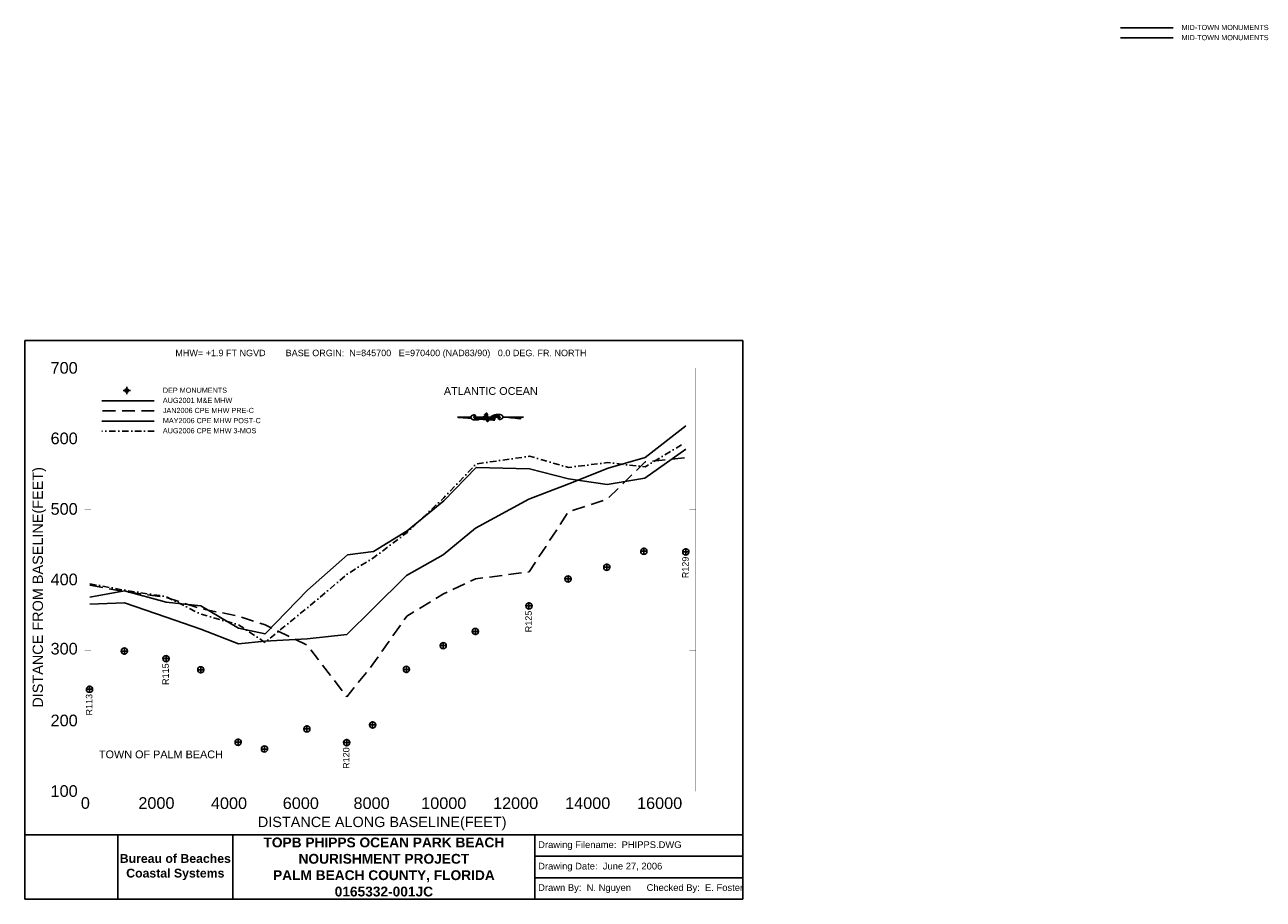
# Model space of a CAD drawing. Extents: x 1267 to 25232, y 2005 to 18928.
import ezdxf

# ---------------------------------------------------------------- set-up
doc = ezdxf.new("R2010")
doc.units = 0
doc.header["$LTSCALE"] = 500
doc.header["$MEASUREMENT"] = 0
doc.linetypes.add('DASHDOT2', pattern=[0.5, 0.25, -0.125, 0, -0.125])
doc.linetypes.add('DASHED', pattern=[0.75, 0.5, -0.25])
doc.layers.get('0').update_dxf_attribs({"linetype": 'CONTINUOUS'})
for name, color, linetype in [('2001-08-M&E-MHW', 7, 'CONTINUOUS'), ('2006-01-CPE-MHW-PRE-C', 1, 'DASHED'), ('2006-05-CPE-MHW-POST-C', 3, 'CONTINUOUS'), ('2006-08-CPE-MHW-3MOS', 5, 'DASHDOT2'), ('DEP-MONUMENTS', 7, 'CONTINUOUS'), ('LABELS-GENERAL', 7, 'CONTINUOUS'), ('SIGNATURE', 7, 'CONTINUOUS')]:
    doc.layers.add(name, color=color, linetype=linetype)
doc.styles.get("Standard").update_dxf_attribs({"font": 'complex.shx'})
doc.styles.add('STYLE1', font='ARIAL.TTF')
picture_1 = doc.add_image_def('image1.tif', size_in_pixel=(660, 456))

# ---------------------------------------------------------------- blocks, each defined once
blk = doc.blocks.new('*X5')
for p, q in [((3068, 778.9), (3073.3, 778.9)), ((3068.1, 779), (3075.4, 779)), ((3068.2, 779.2), (3075.4, 779.2)), ((3068.2, 779.1), (3075.4, 779.1)), ((3068.3, 779.4), (3075.4, 779.4)), ((3068.4, 779.7), (3075.4, 779.7)), ((3068.4, 779.6), (3075.4, 779.6)), ((3068.4, 779.5), (3075.4, 779.5)), ((3068.5, 781.2), (3068.5, 781.2)), ((3068.5, 781.1), (3070.1, 781.1)), ((3068.5, 781), (3071.8, 781)), ((3068.5, 780.1), (3075.3, 780.1)), ((3068.5, 780), (3075.3, 780)), ((3068.5, 779.9), (3075.4, 779.9)), ((3068.6, 780.9), (3073.4, 780.9)), ((3068.6, 780.7), (3075, 780.7)), ((3068.6, 780.6), (3075.3, 780.6)), ((3068.6, 780.5), (3075.3, 780.5)), ((3068.6, 780.4), (3075.3, 780.4)), ((3068.6, 780.2), (3075.3, 780.2)), ((3073.4, 778.9), (3075.4, 778.9)), ((3067.6, 778.5), (3072.8, 778.5)), ((3067.7, 778.6), (3073, 778.6)), ((3067.9, 778.8), (3073.1, 778.8)), ((3073, 778.5), (3075.4, 778.5)), ((3073.1, 778.6), (3075.4, 778.6)), ((3073.2, 778.8), (3075.4, 778.8))]:
    blk.add_line(p, q)
blk = doc.blocks.new('*X4')
for p, q in [((3091.4, 779.4), (3092.6, 779.4)), ((3091.4, 779.2), (3094.3, 779.2)), ((3091.4, 779.1), (3095.9, 779.1)), ((3091.5, 779), (3097.5, 779)), ((3091.5, 778.9), (3099.1, 778.9)), ((3091.5, 778.7), (3100.7, 778.7)), ((3091.5, 778.6), (3102.3, 778.6)), ((3091.5, 778.5), (3103.9, 778.5))]:
    blk.add_line(p, q)
blk = doc.blocks.new('*X2')
for p, q in [((3076.6, 780.5), (3078.1, 780.5)), ((3076.6, 780.4), (3079.8, 780.4)), ((3076.6, 780.2), (3081.4, 780.2)), ((3076.6, 780.1), (3082.5, 780.1)), ((3076.6, 780), (3082.2, 780)), ((3076.6, 779.9), (3081.9, 779.9)), ((3076.6, 779.8), (3081.5, 779.8)), ((3076.6, 779.6), (3081.3, 779.6)), ((3076.7, 779.5), (3081.1, 779.5)), ((3076.7, 779.4), (3080.9, 779.4)), ((3076.7, 779.2), (3080.7, 779.2)), ((3076.7, 779.1), (3080.5, 779.1)), ((3076.7, 779), (3080.3, 779)), ((3076.7, 778.9), (3080.1, 778.9)), ((3076.7, 778.8), (3079.9, 778.8)), ((3076.7, 778.6), (3079.8, 778.6)), ((3076.7, 778.5), (3079.6, 778.5))]:
    blk.add_line(p, q)
blk = doc.blocks.new('*X3')
for p, q in [((3080.9, 778.9), (3088.5, 778.9)), ((3081.2, 779), (3088.4, 779)), ((3081.5, 779.1), (3088.3, 779.1)), ((3081.9, 779.2), (3088.1, 779.2)), ((3082.2, 779.4), (3087.9, 779.4)), ((3082.6, 779.5), (3087.6, 779.5)), ((3083.1, 779.6), (3087.3, 779.6)), ((3083.7, 779.8), (3086.8, 779.8)), ((3084.8, 779.9), (3085.1, 779.9)), ((3080, 778.5), (3088.8, 778.5)), ((3080.3, 778.6), (3088.7, 778.6)), ((3080.6, 778.8), (3088.6, 778.8))]:
    blk.add_line(p, q)
blk = doc.blocks.new('*X6')
for p, q in [((3043.4, 778.9), (3051.9, 778.9)), ((3043.5, 779.1), (3049.7, 779.1)), ((3043.5, 779), (3050.8, 779)), ((3043.6, 779.8), (3044.4, 779.8)), ((3043.6, 779.6), (3045.5, 779.6)), ((3043.6, 779.5), (3046.5, 779.5)), ((3043.6, 779.4), (3047.6, 779.4)), ((3043.6, 779.2), (3048.7, 779.2)), ((3042.8, 778.5), (3055.1, 778.5)), ((3043.1, 778.6), (3054, 778.6)), ((3043.3, 778.8), (3053, 778.8))]:
    blk.add_line(p, q)

msp = doc.modelspace()

# ---------------------------------------------------------------- linework, layer by layer
at = {"layer": '2001-08-M&E-MHW', "color": 7, "linetype": 'Continuous', "flags": 128}
msp.add_lwpolyline([(3774, 11651), (2760, 11651)], dxfattribs=at)
at = {"layer": '2001-08-M&E-MHW', "flags": 128}
msp.add_lwpolyline([(2527, 7712), (3196, 7739), (4001, 7466), (4673, 7234), (5405, 6948), (5915, 7002), (6734, 7043), (7496, 7125), (7998, 7617), (8653, 8271), (9364, 8667), (9987, 9186), (11024, 9745), (11797, 10046), (12556, 10346), (13272, 10551), (14059, 11165)], dxfattribs=at)
at = {"layer": '2006-01-CPE-MHW-PRE-C', "flags": 128}
for points in [[(3774, 11455), (2760, 11455)], [(2529, 8081), (3196, 7958), (4001, 7849), (4673, 7630), (5407, 7480), (5916, 7316), (6734, 6920), (7500, 5924), (8004, 6552), (8657, 7480), (9368, 7917), (9992, 8203), (11027, 8339), (11786, 9500), (12536, 9745), (13271, 10469), (14059, 10551)]]:
    msp.add_lwpolyline(points, dxfattribs=at)
at = {"layer": '2006-05-CPE-MHW-POST-C', "flags": 128}
for points in [[(3774, 11259), (2760, 11259)], [(2527, 7849), (3196, 7972), (4001, 7753), (4673, 7685), (5406, 7248), (5916, 7139), (6738, 7985), (7512, 8667), (8013, 8735), (8665, 9131), (9377, 9718), (10001, 10360), (11036, 10332), (11789, 10141), (12537, 10032), (13267, 10155), (14059, 10715)]]:
    msp.add_lwpolyline(points, dxfattribs=at)
at = {"layer": '2006-08-CPE-MHW-3MOS', "flags": 128}
for points in [[(3774, 11063), (2760, 11063)], [(2529, 8108), (3196, 7985), (4001, 7862), (4673, 7521), (5406, 7316), (5915, 6975), (6736, 7644), (7510, 8298), (8013, 8612), (8665, 9104), (9377, 9773), (10002, 10428), (11037, 10578), (11790, 10360), (12539, 10455), (13269, 10373), (14059, 10851)]]:
    msp.add_lwpolyline(points, dxfattribs=at)
at = {"layer": 'DEP-MONUMENTS', "color": 7, "linetype": 'Continuous'}
for p, q in [((3170, 11850), (3310, 11850)), ((3240, 11780), (3240, 11920)), ((13177, 8739), (13317, 8739)), ((13247, 8669), (13247, 8809)), ((13989, 8726), (14129, 8726)), ((14059, 8656), (14059, 8796)), ((12460, 8429), (12600, 8429)), ((12530, 8359), (12530, 8499)), ((11710, 8203), (11850, 8203)), ((11780, 8133), (11780, 8273)), ((10954, 7681), (11094, 7681)), ((11024, 7611), (11024, 7751)), ((9987, 7117), (9987, 7257)), ((9364, 6842), (9364, 6982)), ((9917, 7187), (10057, 7187)), ((3125, 6807), (3265, 6807)), ((3195, 6737), (3195, 6877)), ((4001, 6591), (4001, 6731)), ((9294, 6912), (9434, 6912)), ((3931, 6661), (4071, 6661)), ((4673, 6375), (4673, 6515)), ((8653, 6382), (8653, 6522)), ((4603, 6445), (4743, 6445)), ((8583, 6452), (8723, 6452)), ((2450, 6069), (2590, 6069)), ((2520, 5999), (2520, 6139)), ((6656, 5301), (6796, 5301)), ((6726, 5231), (6726, 5371)), ((7928, 5378), (8068, 5378)), ((7998, 5308), (7998, 5448)), ((5326, 5043), (5466, 5043)), ((5396, 4973), (5396, 5113)), ((7426, 5036), (7566, 5036)), ((7496, 4966), (7496, 5106)), ((5836, 4912), (5976, 4912)), ((5906, 4842), (5906, 4982))]:
    msp.add_line(p, q, dxfattribs=at)
for centre, radius in [((3240, 11850), 35), ((13247, 8739), 60), ((14059, 8726), 60), ((12530, 8429), 60), ((11780, 8203), 60), ((11024, 7681), 60), ((9987, 7187), 60), ((9364, 6912), 60), ((3195, 6807), 60), ((4001, 6661), 60), ((4673, 6445), 60), ((8653, 6452), 60), ((2520, 6069), 60), ((6726, 5301), 60), ((7998, 5378), 60), ((5396, 5043), 60), ((7496, 5036), 60), ((5906, 4912), 60)]:
    msp.add_arc(centre, radius, 0, 359, dxfattribs=at)
at = {"layer": 'LABELS-GENERAL', "color": 7, "linetype": 'Continuous'}
for p, q in [((23488, 18868), (22473, 18868)), ((23488, 18672), (22473, 18672))]:
    msp.add_line(p, q, dxfattribs=at)
at = {"layer": 'LABELS-GENERAL'}
for p, q in [((9641, 11331), (9901, 11331)), ((9641, 11331), (9905, 11310)), ((9955, 11331), (10198, 11331)), ((9998, 11303), (10015, 11302)), ((10080, 11297), (10101, 11295)), ((10101, 11295), (10200, 11288)), ((10224, 11331), (10228, 11331)), ((10226, 11285), (10361, 11275)), ((10228, 11331), (10273, 11331)), ((10278, 11331), (10294, 11331)), ((10294, 11331), (10381, 11331)), ((10381, 11331), (10464, 11331)), ((10518, 11331), (10621, 11331)), ((10621, 11331), (10881, 11331)), ((10621, 11331), (10861, 11303)), ((10881, 11331), (10921, 11331))]:
    msp.add_line(p, q, dxfattribs=at)
at = {"layer": 'LABELS-GENERAL', "color": 7, "linetype": 'Continuous', "const_width": 1}
for points in [[(2424, 4094), (2424, 12284)], [(2424, 12284), (2548, 12284)], [(2424, 12284), (14253, 12284)], [(2424, 12284), (2424, 12160)], [(3815, 12284), (3815, 12160)], [(5207, 12284), (5207, 12160)], [(6599, 12284), (6599, 12160)], [(7991, 12284), (7991, 12160)], [(9382, 12284), (9382, 12160)], [(10774, 12284), (10774, 12160)], [(12166, 12284), (12166, 12160)], [(13558, 12284), (13558, 12160)], [(14253, 12284), (14129, 12284)], [(14253, 4094), (14253, 12284)], [(2424, 10919), (2548, 10919)], [(14253, 10919), (14129, 10919)], [(2424, 9554), (2548, 9554)], [(14253, 9554), (14129, 9554)], [(2424, 8189), (2548, 8189)], [(14253, 8189), (14129, 8189)], [(2424, 6825), (2548, 6825)], [(14253, 6825), (14129, 6825)], [(2424, 5460), (2548, 5460)], [(14253, 5460), (14129, 5460)], [(2424, 4094), (2424, 4218)], [(2424, 4094), (2548, 4094)], [(2424, 4094), (14253, 4094)], [(3815, 4094), (3815, 4218)], [(5207, 4094), (5207, 4218)], [(6599, 4094), (6599, 4218)], [(7991, 4094), (7991, 4218)], [(9382, 4094), (9382, 4218)], [(10774, 4094), (10774, 4218)], [(12166, 4094), (12166, 4218)], [(13558, 4094), (13558, 4218)], [(14253, 4094), (14129, 4094)]]:
    msp.add_lwpolyline(points, dxfattribs=at)
at = {"layer": 'LABELS-GENERAL'}
for points in [[(9980, 11320, 0.077736), (9987, 11329, 0.07962), (9991, 11340, 0.096266), (9991, 11355, 0.100752), (9986, 11368, 0.224486), (9971, 11377, 0.11255), (9938, 11373, 0.100563), (9914, 11359, 0.134878), (9903, 11341, 0.132719), (9902, 11318, 0.155229), (9912, 11300, 0.101616), (9934, 11288, 0.067278), (9972, 11281, 0.034332), (10022, 11282, 0.050354), (10056, 11289, 0.032541), (10099, 11305, 0.044988), (10127, 11321, 0.025546), (10142, 11332, 0.017117), (10161, 11350, 0.06565), (10173, 11364, 0.042468), (10185, 11390)], [(9991, 11340, 0.076919), (9985, 11345, 0.080527), (9978, 11348, 0.088695), (9966, 11348, 0.141897), (9959, 11345, 0.152973), (9956, 11339, 0.126446), (9956, 11330, 0.120122), (9960, 11322, 0.080483), (9972, 11313, 0.067361), (9993, 11305, 0.059891), (10018, 11302, 0.028199), (10051, 11304, 0.039094), (10075, 11308, 0.016831), (10090, 11313, 0.008651), (10119, 11324, 0.03625), (10134, 11331, 0.021578), (10157, 11346)], [(10163, 11395, 0.155222), (10166, 11388, 0.230745), (10171, 11387, 0.039788), (10175, 11388, 0.040789), (10179, 11390, 0.05365), (10182, 11392, -0.067543), (10184, 11394, -0.159888), (10190, 11394, -0.204389), (10193, 11392, -0.067398), (10195, 11388, -0.052215), (10196, 11383, -0.013577), (10197, 11374, -0.005027), (10198, 11350, -0.010776), (10198, 11344, -0.005653), (10198, 11331)], [(10224, 11331, 0.004821), (10224, 11343, 0.00885), (10224, 11349, 0.005772), (10223, 11372, 0.010588), (10221, 11385, 0.071206), (10219, 11395, 0.064975), (10213, 11405, 0.103615), (10206, 11411, 0.157116), (10201, 11412, 0.084448), (10195, 11410, 0.119022), (10191, 11407), (10183, 11396), (10178, 11389)], [(10198, 11331, 0.004821), (10198, 11320, 0.00885), (10198, 11314, 0.005772), (10199, 11290, 0.010588), (10201, 11278, 0.071206), (10203, 11267, 0.064975), (10209, 11257, 0.103615), (10216, 11252, 0.157116), (10221, 11251, 0.084448), (10227, 11253, 0.119022), (10231, 11255), (10239, 11267), (10244, 11273)], [(10259, 11268, 0.155222), (10256, 11274, 0.230745), (10251, 11276, 0.039788), (10247, 11275, 0.040789), (10243, 11273, 0.05365), (10240, 11271, -0.067543), (10238, 11269, -0.159888), (10232, 11268, -0.204389), (10228, 11271, -0.067398), (10227, 11275, -0.052215), (10226, 11280, -0.013577), (10225, 11289, -0.005027), (10224, 11313, -0.010776), (10224, 11319, -0.005653), (10224, 11331)], [(10440, 11346, 0.077736), (10432, 11337, 0.07962), (10428, 11327, 0.096266), (10428, 11312, 0.100752), (10433, 11299, 0.224486), (10448, 11290, 0.11255), (10482, 11293, 0.100563), (10506, 11308, 0.134878), (10517, 11326, 0.132719), (10517, 11349, 0.155229), (10507, 11366, 0.101616), (10485, 11379, 0.067278), (10448, 11386, 0.034332), (10397, 11384, 0.050354), (10363, 11378, 0.032541), (10321, 11362, 0.044988), (10292, 11346, 0.025546), (10278, 11335, 0.017117), (10258, 11317, 0.06565), (10247, 11302, 0.042468), (10234, 11276)], [(10428, 11326, 0.076919), (10435, 11321, 0.080527), (10442, 11319, 0.088695), (10454, 11319, 0.141897), (10460, 11322, 0.152973), (10464, 11328, 0.126446), (10464, 11336, 0.120122), (10459, 11345, 0.080483), (10448, 11354, 0.067361), (10427, 11362, 0.059891), (10401, 11365, 0.028199), (10368, 11363, 0.039094), (10345, 11358, 0.016831), (10330, 11353, 0.008651), (10300, 11342, 0.03625), (10285, 11335, 0.021578), (10262, 11321)]]:
    msp.add_lwpolyline(points, format="xyb", dxfattribs=at)
for centre, radius, start, end in [((10419, 11286), 59.4, 130.1394, 190.2647), ((10881, 11310), 21.3, 90.0614, 198.1897)]:
    msp.add_arc(centre, radius, start, end, dxfattribs=at)
at = {"layer": 'SIGNATURE', "color": 7, "linetype": 'Continuous'}
for p, q in [((1267, 12815), (15165, 12815)), ((1267, 3249), (8216, 3249)), ((5294, 2005), (5294, 3249)), ((8216, 3249), (15165, 3249)), ((11138, 2420), (11138, 3249)), ((11138, 2835), (15165, 2835)), ((11138, 2005), (11138, 2420)), ((11138, 2420), (15165, 2420)), ((1267, 2005), (8216, 2005)), ((8216, 2005), (15165, 2005))]:
    msp.add_line(p, q, dxfattribs=at)
for points in [[(1267, 2005), (1267, 12815)], [(15165, 12815), (15165, 2005)]]:
    msp.add_lwpolyline(points, dxfattribs=at)

# ---------------------------------------------------------------- block references
at = {"layer": 'LABELS-GENERAL', "xscale": 20, "yscale": 20, "zscale": 20, "rotation": 180}
for name in ['*X4', '*X3', '*X2', '*X5', '*X6']:
    msp.add_blockref(name, (71732, 26900), dxfattribs=at)

# ---------------------------------------------------------------- texts
at = {"layer": '2001-08-M&E-MHW', "color": 7, "linetype": 'Continuous', "style": 'STYLE1'}
msp.add_text('AUG2001 M&E MHW', height=100, dxfattribs=at).set_placement((3939, 11609))
at = {"layer": '2006-01-CPE-MHW-PRE-C', "style": 'STYLE1'}
msp.add_text('JAN2006 CPE MHW PRE-C', height=100, dxfattribs=at).set_placement((3939, 11414))
at = {"layer": '2006-05-CPE-MHW-POST-C', "style": 'STYLE1'}
msp.add_text('MAY2006 CPE MHW POST-C', height=100, dxfattribs=at).set_placement((3939, 11218))
at = {"layer": '2006-08-CPE-MHW-3MOS', "style": 'STYLE1'}
msp.add_text('AUG2006 CPE MHW 3-MOS', height=100, dxfattribs=at).set_placement((3939, 11022))
at = {"layer": 'DEP-MONUMENTS', "color": 7, "linetype": 'Continuous', "style": 'STYLE1'}
msp.add_text('DEP MONUMENTS', height=100, dxfattribs=at).set_placement((3939, 11805))
for s, p in [('R129', (14113, 8217)), ('R125', (11078, 7171)), ('R115', (4055, 6152)), ('R113', (2574, 5560)), ('R120', (7550, 4527))]:
    msp.add_text(s, height=125, rotation=90, dxfattribs=at).set_placement(p)
at = {"layer": 'LABELS-GENERAL', "color": 7, "linetype": 'Continuous', "style": 'STYLE1'}
for s, height, p in [('MID-TOWN MONUMENTS', 100, (23652, 18826)), ('MID-TOWN MONUMENTS', 100, (23652, 18630)), ('MHW= +1.9 FT NGVD        BASE ORGIN:  N=845700   E=970400 (NAD83/90)   0.0 DEG. FR. NORTH', 125, (4181, 12514)), ('  700', 225, (1592, 12176)), ('ATLANTIC OCEAN', 150, (9377, 11765)), ('  600', 225, (1592, 10811)), ('  500', 225, (1592, 9446)), ('  400', 225, (1592, 8081)), ('  300', 225, (1592, 6741)), ('  200', 225, (1592, 5352)), ('TOWN OF PALM BEACH', 150, (2703, 4733)), ('  100', 225, (1592, 3986)), ('      0', 225, (1828, 3755)), ('2000', 225, (3465, 3754)), ('4000', 225, (4869, 3751)), ('6000', 225, (6259, 3751)), ('8000', 225, (7628, 3751)), ('10000', 225, (8938, 3751)), ('12000', 225, (10328, 3751)), ('14000', 225, (11723, 3751)), ('16000', 225, (13115, 3751)), ('DISTANCE ALONG BASELINE(FEET)', 200, (5777, 3401))]:
    msp.add_text(s, height=height, dxfattribs=at).set_placement(p)
msp.add_text('DISTANCE FROM BASELINE(FEET)', height=200, rotation=90, dxfattribs=at).set_placement((1619, 5712))
at = {"layer": 'SIGNATURE', "color": 7, "linetype": 'Continuous', "attachment_point": 5}
for s, insert, char_height, width in [('{\\fArial|b1|i0|c0|p34;TOPB PHIPPS OCEAN PARK BEACH NOURISHMENT PROJECT\\PPALM BEACH COUNTY, FLORIDA\\P0165332-001JC}', (8216, 2627), 190, 5735.5), ('{\\FARIALBD.TTF;Bureau of Beaches Coastal Systems}', (4180, 2626), 170, 2228.32)]:
    msp.add_mtext(s, dxfattribs=dict(at, insert=insert, char_height=char_height, width=width))
at = {"layer": 'SIGNATURE', "color": 7, "linetype": 'Continuous', "char_height": 130, "width": 4026.97, "attachment_point": 4, "style": 'STYLE1'}
for s, insert in [('Drawing Filename:  PHIPPS.DWG', (11201, 3041)), ('Drawing Date:  June 27, 2006', (11201, 2626)), ('Drawn By:  N. Nguyen      Checked By:  E. Foster', (11201, 2211))]:
    msp.add_mtext(s, dxfattribs=dict(at, insert=insert))

# ---------------------------------------------------------------- pictures from other files: only their frames are drawn
at = {"layer": 'SIGNATURE', "color": 7, "linetype": 'Continuous'}
image = msp.add_image(picture_1, insert=(1267, 2005), size_in_units=(1799, 1243), dxfattribs=at)
image.dxf.flags = 7

doc.saveas('drawing.dxf')
